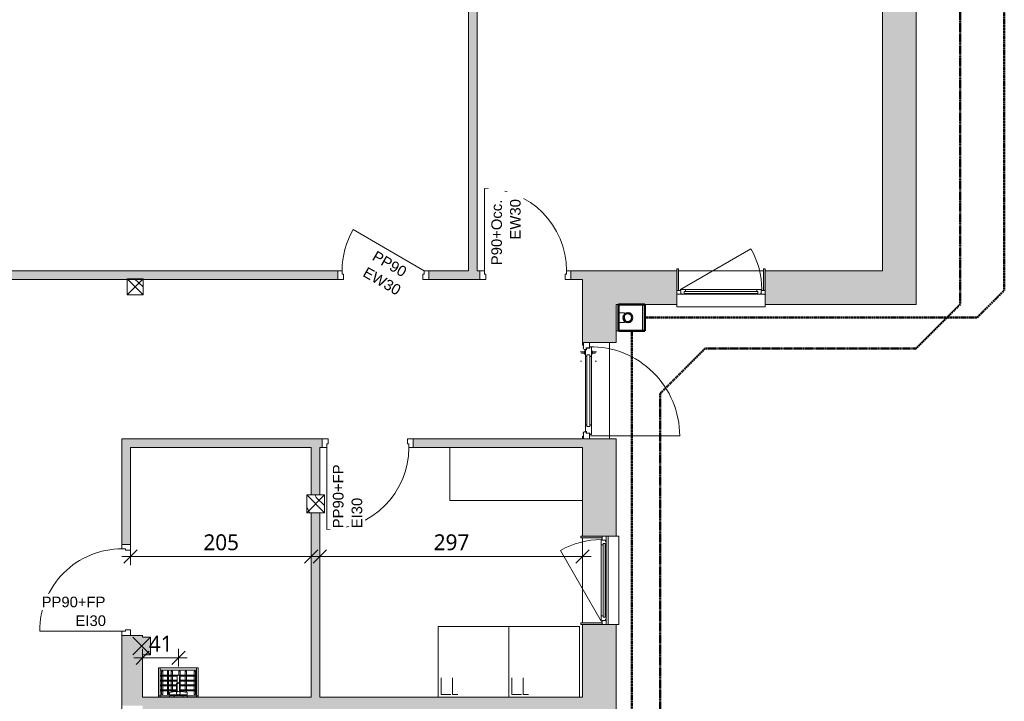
# Model space of a CAD drawing. Header units: millimetres. Extents: x -15787 to 43305, y -34460 to 16025.
# Tile 39 of 44: x 11925 to 23071, y -2813 to 4901. Entities that reach past the tile are written whole.
import ezdxf

# ---------------------------------------------------------------- set-up
doc = ezdxf.new("R2010")
doc.units = ezdxf.units.MM
doc.linetypes.add('Caché', pattern=[3, 2, -1])
doc.linetypes.add('Center 1_4_', pattern=[13.49375, 6.35, -2.38125, 2.38125, -2.38125])
for name, color, linetype, lineweight in [('A-ANNO-DIMS', 211, 'Continuous', 9), ('A-ANNO-DIMS-100', 211, 'Continuous', 9), ('A-ANNO-NOTE', 131, 'Continuous', 9), ('A-COLS', 52, 'Continuous', 9), ('A-DETL', 90, 'Continuous', 50), ('A-DETL-GENF', 92, 'Continuous', 9), ('A-DOOR', 31, 'Continuous', 13), ('A-DOOR-FRAM', 31, 'Continuous', 13), ('A-DOOR-GLAZ', 31, 'Continuous', 13), ('A-FLOR', 192, 'Continuous', 9), ('A-GENM-HDLN', 13, 'Continuous', 9), ('A-GLAZ', 151, 'Continuous', 9), ('A-WALL', 113, 'Continuous', 9), ('A-WALL-PATT', 111, 'Continuous', 9), ('I-WALL', 2, 'Continuous', 9), ('P-SANR-FIXT', 6, 'Continuous', 9)]:
    doc.layers.add(name, color=color, linetype=linetype, lineweight=lineweight)
doc.styles.add('Arial', font='arial.ttf', dxfattribs={"height": 120})
doc.styles.add('Trebuchet MS', font='trebuc.ttf', dxfattribs={"height": 180})
doc.dimstyles.new('Cotes100e_Intérieur', dxfattribs={"dimscale": 304.8, "dimtxt": 185.571163, "dimasz": 0.492126, "dimexe": 0.328084, "dimexo": 0.0625, "dimgap": 0.065617, "dimtad": 1, "dimdec": 0, "dimlfac": 0.1, "dimzin": 0, "dimdsep": 46, "dimtxsty": 'Trebuchet MS', "dimblk1": 'OBLIQUE', "dimblk2": 'OBLIQUE', "dimsah": 1, "dimcen": 0.09, "dimdle": 0.328084, "dimazin": 0, "dimtfac": 1, "dimtdec": 4, "dimtix": 1, "dimtmove": 0, "dimatfit": 3, "dimfxl": 0.328084, "dimfxlon": 1, "dimtvp": 1, "dimtolj": 1, "dimtzin": 0, "dimarcsym": 2})
pattern_1 = [(108.435, (108.29, 0), (-416.5009, 832.9995), [158.051, -1159.038]), (139.399, (58.31, 149.94), (-2499.01064, 2082.48679), [76.799, -3763.143]), (136.848, (416.5, 199.92), (-6247.540257, 5830.95774), [182.691, -8951.868]), (109.983, (283.22, 324.87), (-1249.49393, 3332.00266), [97.5, -4777.508]), (90, (249.9, 0), (-416.5, 416.5), [83.3, -333.2]), (118.443, (249.9, 83.3), (2915.50714, -5414.4963), [227.365, -11140.87]), (84.289, (141.61, 283.22), (-416.5263, -3748.49687), [83.716, -4102.058]), (129.806, (149.94, 366.52), (1666.01521, -2082.48651), [65.059, -3187.91])]

# ---------------------------------------------------------------- blocks, each defined once
blk = doc.blocks.new('PINT_ occulus - P90 occulus rectangle-8161174-RDC_Réseaux')
at = {"layer": 'A-DOOR', "color": 23}
blk.add_line((-465, 979), (-465, 49), dxfattribs=at)
blk.add_arc((-465, 49), 930, 360, 90, dxfattribs=at)
at = {"layer": 'A-DOOR-FRAM', "color": 23}
for p, q in [((-515, 49), (-465, 49)), ((-515, -49), (-515, 49)), ((-465, 49), (-465, 9)), ((-465, 9), (-450, 9)), ((-450, 9), (-450, -49)), ((450, -49), (450, 9)), ((450, 9), (465, 9)), ((465, 49), (515, 49)), ((465, 9), (465, 49)), ((515, 49), (515, -49)), ((-450, -49), (-515, -49)), ((515, -49), (450, -49))]:
    blk.add_line(p, q, dxfattribs=at)
blk = doc.blocks.new('PINT_ plein-vitré - P90 plein-8389788-RDC_Réseaux')
at = {"layer": 'A-DOOR', "color": 23}
blk.add_line((-465, 979), (-465, 49), dxfattribs=at)
blk.add_arc((-465, 49), 930, 360, 90, dxfattribs=at)
at = {"layer": 'A-DOOR-FRAM', "color": 23}
for p, q in [((-515, 49), (-465, 49)), ((-515, -49), (-515, 49)), ((-465, 49), (-465, 9)), ((-465, 9), (-450, 9)), ((-450, 9), (-450, -49)), ((450, -49), (450, 9)), ((450, 9), (465, 9)), ((465, 49), (515, 49)), ((465, 9), (465, 49)), ((515, 49), (515, -49)), ((-450, -49), (-515, -49)), ((515, -49), (450, -49))]:
    blk.add_line(p, q, dxfattribs=at)
blk = doc.blocks.new('PINT_ plein-vitré - P90 plein-8388952-RDC_Réseaux')
at = {"layer": 'A-DOOR', "color": 23}
blk.add_line((-465, -979), (-465, -49), dxfattribs=at)
blk.add_arc((-465, -49), 930, 270, 0, dxfattribs=at)
at = {"layer": 'A-DOOR-FRAM', "color": 23}
for p, q in [((-450, 49), (-515, 49)), ((-515, 49), (-515, -49)), ((-450, -9), (-450, 49)), ((515, 49), (450, 49)), ((450, 49), (450, -9)), ((515, -49), (515, 49)), ((-515, -49), (-465, -49)), ((-465, -49), (-465, -9)), ((-465, -9), (-450, -9)), ((450, -9), (465, -9)), ((465, -9), (465, -49)), ((465, -49), (515, -49))]:
    blk.add_line(p, q, dxfattribs=at)
blk = doc.blocks.new('Poteau Bois - 180x180-8483891-RDC_Réseaux')
at = {"layer": 'A-COLS', "color": 30}
for p, q in [((90, -90), (-90, 90)), ((-90, -90), (90, 90))]:
    blk.add_line(p, q, dxfattribs=at)
blk = doc.blocks.new('PINT_ plein-vitré - P90 plein-8161176-RDC_Réseaux')
at = {"layer": 'A-DOOR', "color": 23}
blk.add_line((340, -514), (-465, -49), dxfattribs=at)
blk.add_arc((-465, -49), 930, 330, 0, dxfattribs=at)
at = {"layer": 'A-DOOR-FRAM', "color": 23}
for p, q in [((-450, 49), (-515, 49)), ((-515, 49), (-515, -49)), ((-450, -9), (-450, 49)), ((515, 49), (450, 49)), ((450, 49), (450, -9)), ((515, -49), (515, 49)), ((-515, -49), (-465, -49)), ((-465, -49), (-465, -9)), ((-465, -9), (-450, -9)), ((450, -9), (465, -9)), ((465, -9), (465, -49)), ((465, -49), (515, -49))]:
    blk.add_line(p, q, dxfattribs=at)
blk = doc.blocks.new('Menuiserie Alu - 1V - 100x180cm - Bavette Alu-8284142-RDC_Réseaux')
at = {"layer": 'A-DETL-GENF', "color": 30}
blk.add_line((461, 23), (-337, -438), dxfattribs=at)
blk.add_arc((461, 23), 922, 180, 210, dxfattribs=at)
at = {"layer": 'A-GLAZ', "color": 30}
for p, q in [((-441, 77), (-500, 77)), ((-500, 77), (-500, 32)), ((-500, 32), (-455, 32)), ((-455, 32), (-461, 32)), ((-461, 32), (-461, 23)), ((-461, 23), (-403, 23)), ((-455, 32), (-455, 72)), ((-455, 72), (-441, 72)), ((-441, 72), (-455, 72)), ((-455, 72), (-455, 32)), ((-441, 72), (-441, 77)), ((-403, 77), (-441, 77)), ((-441, 77), (-441, 72)), ((417, 68), (-417, 68)), ((-417, 68), (-417, 44)), ((-417, 44), (-417, 68)), ((-417, 68), (-403, 68)), ((-417, 44), (417, 44)), ((-403, 44), (-417, 44)), ((403, 77), (-403, 77)), ((-403, 68), (-403, 77)), ((-403, 23), (-403, 44)), ((-403, 23), (403, 23)), ((403, 77), (403, 68)), ((441, 77), (403, 77)), ((403, 68), (417, 68)), ((417, 44), (403, 44)), ((403, 44), (403, 23)), ((403, 23), (461, 23)), ((417, 44), (417, 68)), ((417, 68), (417, 44)), ((441, 77), (441, 72)), ((500, 77), (441, 77)), ((441, 72), (441, 77)), ((441, 72), (455, 72)), ((455, 72), (441, 72)), ((455, 72), (455, 32)), ((455, 32), (455, 72)), ((455, 32), (500, 32)), ((461, 32), (455, 32)), ((461, 23), (461, 32)), ((500, 32), (500, 77))]:
    blk.add_line(p, q, dxfattribs=at)
blk = doc.blocks.new('Bavette Aluminium - Bavelle Aluminium-8283865-RDC_Réseaux')
at = {"layer": 'A-GLAZ', "color": 30}
for p, q in [((-500, 113), (-500, 142)), ((-500, 142), (500, 142)), ((500, 142), (500, 113))]:
    blk.add_line(p, q, dxfattribs=at)
blk = doc.blocks.new('Menuiserie Alu - 1V - 100x180cm - Bavette Alu-8284120-RDC_Réseaux')
at = {"layer": 'A-DETL-GENF', "color": 30}
blk.add_line((461, 23), (-337, -438), dxfattribs=at)
blk.add_arc((461, 23), 922, 180, 210, dxfattribs=at)
at = {"layer": 'A-GLAZ', "color": 30}
for p, q in [((500, 102), (-500, 102)), ((-441, 77), (-500, 77)), ((-500, 77), (-500, 32)), ((-500, 32), (-455, 32)), ((-455, 32), (-461, 32)), ((-461, 32), (-461, 23)), ((-461, 23), (-403, 23)), ((-455, 32), (-455, 72)), ((-455, 72), (-441, 72)), ((-441, 72), (-455, 72)), ((-455, 72), (-455, 32)), ((-441, 72), (-441, 77)), ((-403, 77), (-441, 77)), ((-441, 77), (-441, 72)), ((417, 68), (-417, 68)), ((-417, 68), (-417, 44)), ((-417, 44), (-417, 68)), ((-417, 68), (-403, 68)), ((-417, 44), (417, 44)), ((-403, 44), (-417, 44)), ((403, 77), (-403, 77)), ((-403, 68), (-403, 77)), ((-403, 23), (-403, 44)), ((-403, 23), (403, 23)), ((403, 77), (403, 68)), ((441, 77), (403, 77)), ((403, 68), (417, 68)), ((417, 44), (403, 44)), ((403, 44), (403, 23)), ((403, 23), (461, 23)), ((417, 44), (417, 68)), ((417, 68), (417, 44)), ((441, 77), (441, 72)), ((500, 77), (441, 77)), ((441, 72), (441, 77)), ((441, 72), (455, 72)), ((455, 72), (441, 72)), ((455, 72), (455, 32)), ((455, 32), (455, 72)), ((455, 32), (500, 32)), ((461, 32), (455, 32)), ((461, 23), (461, 32)), ((500, 32), (500, 77))]:
    blk.add_line(p, q, dxfattribs=at)
blk = doc.blocks.new('Porte d_entrée simple - Panneau vitré - 90cm x 205cm-8487251-RDC_Réseaux')
at = {"layer": 'A-DETL-GENF', "color": 30}
blk.add_line((-512, 99), (-512, -910), dxfattribs=at)
blk.add_arc((-512, 99), 1009, 270, 0.7953, dxfattribs=at)
at = {"layer": 'A-DOOR', "color": 30, "lineweight": 9}
for p, q in [((-483, 188), (-483, 185)), ((-483, 180), (-483, 185)), ((-483, 114), (-483, 112)), ((-461, 150), (-465, 150)), ((332, 214), (332, 212)), ((332, 212), (332, 203)), ((332, 203), (332, 201)), ((412, 157), (412, 166)), ((413, 166), (412, 166)), ((417, 166), (412, 166)), ((417, 166), (447, 166)), ((422, 166), (425, 170)), ((425, 170), (422, 166)), ((425, 169), (425, 201)), ((427, 170), (432, 170)), ((429, 167), (428, 167)), ((436, 167), (428, 167)), ((432, 170), (437, 170)), ((436, 167), (435, 167)), ((439, 214), (439, 169)), ((439, 170), (442, 166)), ((452, 166), (447, 166)), ((452, 166), (451, 166)), ((452, 166), (452, 157)), ((465, 150), (461, 150)), ((483, 185), (483, 188)), ((483, 185), (483, 180)), ((483, 112), (483, 114)), ((332, 46), (332, 44)), ((332, 44), (332, 35)), ((332, 35), (332, 33)), ((412, 81), (412, 89)), ((412, 81), (417, 81)), ((412, 81), (413, 81)), ((447, 81), (417, 81)), ((425, 77), (422, 81)), ((422, 81), (425, 77)), ((425, 46), (425, 78)), ((432, 77), (427, 77)), ((428, 81), (429, 81)), ((428, 81), (436, 81)), ((437, 77), (432, 77)), ((435, 81), (436, 81)), ((442, 81), (439, 77)), ((439, 78), (439, 33)), ((447, 81), (452, 81)), ((451, 81), (452, 81)), ((452, 89), (452, 81))]:
    blk.add_line(p, q, dxfattribs=at)
at = {"layer": 'A-DOOR', "color": 23}
for p, q in [((-480, 140), (-480, 108)), ((-461, 143), (-477, 143)), ((-394, 157), (-461, 157)), ((-461, 157), (-461, 143)), ((-405, 107), (-405, 141)), ((-405, 141), (-387, 141)), ((394, 157), (-394, 157)), ((-387, 141), (-387, 151)), ((387, 151), (387, 141)), ((387, 141), (405, 141)), ((461, 157), (394, 157)), ((405, 141), (405, 107)), ((461, 143), (461, 157)), ((477, 143), (461, 143)), ((480, 108), (480, 140)), ((-497, 105), (-497, 93)), ((-480, 108), (-494, 108)), ((-494, 89), (-394, 89)), ((-387, 107), (-405, 107)), ((-394, 89), (394, 89)), ((-387, 97), (-387, 107)), ((405, 107), (387, 107)), ((387, 107), (387, 97)), ((394, 89), (494, 89)), ((494, 108), (480, 108)), ((497, 93), (497, 105))]:
    blk.add_line(p, q, dxfattribs=at)
for centre, radius, start, end in [((-477, 140), 3, 90, 180), ((-477, 140), 3, 105, 165), ((-394, 151), 7, 0, 90), ((394, 151), 7, 90, 180), ((477, 140), 3, 0, 90), ((477, 140), 3, 15, 75), ((-494, 105), 3, 90, 180), ((-494, 93), 3, 180, 270), ((-394, 97), 7, 270, 360), ((394, 97), 7, 180, 270), ((494, 105), 3, 0, 90), ((494, 93), 3, 270, 0)]:
    blk.add_arc(centre, radius, start, end, dxfattribs=at)
for points, knots in [([(-387, 151), (-387, 151), (-387, 152), (-388, 153), (-388, 154), (-388, 155), (-389, 155), (-389, 156), (-390, 156), (-390, 156), (-391, 157), (-391, 157), (-392, 157), (-393, 157), (-394, 157)], [0, 0, 0, 0, 0.166667, 0.25, 0.333333, 0.416667, 0.458333, 0.5, 0.583333, 0.666667, 0.708333, 0.75, 0.833333, 1, 1, 1, 1]), ([(387, 151), (387, 151), (387, 152), (388, 153), (388, 154), (388, 155), (389, 155), (389, 156), (390, 156), (390, 156), (391, 157), (391, 157), (392, 157), (393, 157), (394, 157)], [0, 0, 0, 0, 0.166667, 0.25, 0.333333, 0.416667, 0.458333, 0.5, 0.583333, 0.666667, 0.708333, 0.75, 0.833333, 1, 1, 1, 1]), ([(-495, 107), (-495, 107), (-495, 107), (-495, 107), (-496, 107), (-496, 107), (-496, 107), (-496, 107), (-496, 107), (-496, 107), (-496, 106), (-496, 106), (-497, 106), (-497, 106), (-497, 106), (-497, 106), (-497, 105), (-497, 105), (-497, 105)], [0.1428571, 0.1428571, 0.1428571, 0.1428571, 0.2857143, 0.3571429, 0.3928571, 0.4285714, 0.4642857, 0.5, 0.5357143, 0.5714286, 0.6071429, 0.6428571, 0.6785714, 0.7142857, 0.75, 0.7857143, 0.8214286, 0.8571429, 0.8571429, 0.8571429, 0.8571429]), ([(-497, 92), (-497, 92), (-497, 92), (-497, 91), (-497, 91), (-497, 91), (-497, 91), (-496, 91), (-496, 91), (-496, 90), (-496, 90), (-496, 90), (-496, 90), (-496, 90), (-495, 90), (-495, 90), (-495, 90), (-495, 90)], [0.1428571, 0.1428571, 0.1428571, 0.1428571, 0.1785714, 0.2142857, 0.25, 0.2857143, 0.3214286, 0.3571429, 0.3928571, 0.4285714, 0.4642857, 0.5, 0.5714286, 0.6071429, 0.6428571, 0.7142857, 0.8571429, 0.8571429, 0.8571429, 0.8571429]), ([(-394, 89), (-393, 89), (-392, 90), (-391, 90), (-391, 90), (-390, 91), (-390, 91), (-389, 91), (-389, 92), (-388, 92), (-388, 93), (-388, 94), (-387, 95), (-387, 96), (-387, 97)], [0, 0, 0, 0, 0.166667, 0.25, 0.333333, 0.375, 0.416667, 0.5, 0.541667, 0.583333, 0.666667, 0.75, 0.833333, 1, 1, 1, 1]), ([(394, 89), (393, 89), (392, 90), (391, 90), (391, 90), (390, 91), (390, 91), (389, 91), (389, 92), (388, 92), (388, 93), (388, 94), (387, 95), (387, 96), (387, 97)], [0, 0, 0, 0, 0.166667, 0.25, 0.333333, 0.375, 0.416667, 0.5, 0.541667, 0.583333, 0.666667, 0.75, 0.833333, 1, 1, 1, 1]), ([(497, 105), (497, 105), (497, 105), (497, 106), (497, 106), (497, 106), (497, 106), (496, 106), (496, 106), (496, 107), (496, 107), (496, 107), (496, 107), (496, 107), (495, 107), (495, 107), (495, 107), (495, 107)], [0.1428571, 0.1428571, 0.1428571, 0.1428571, 0.1785714, 0.2142857, 0.25, 0.2857143, 0.3214286, 0.3571429, 0.3928571, 0.4285714, 0.4642857, 0.5, 0.5714286, 0.6071429, 0.6428571, 0.7142857, 0.8571429, 0.8571429, 0.8571429, 0.8571429]), ([(495, 90), (495, 90), (495, 90), (495, 90), (496, 90), (496, 90), (496, 90), (496, 90), (496, 90), (496, 90), (496, 91), (496, 91), (497, 91), (497, 91), (497, 91), (497, 91), (497, 92), (497, 92), (497, 92)], [0.1428571, 0.1428571, 0.1428571, 0.1428571, 0.2857143, 0.3571429, 0.3928571, 0.4285714, 0.4642857, 0.5, 0.5357143, 0.5714286, 0.6071429, 0.6428571, 0.6785714, 0.7142857, 0.75, 0.7857143, 0.8214286, 0.8571429, 0.8571429, 0.8571429, 0.8571429])]:
    blk.add_open_spline(points, degree=3, knots=knots, dxfattribs=at)
at = {"layer": 'A-DOOR', "color": 30, "lineweight": 9}
for points, knots in [([(427, 203), (427, 203), (427, 202), (427, 202), (426, 202), (426, 202), (426, 202), (426, 201), (426, 201), (426, 201), (425, 201), (425, 201), (425, 201), (425, 201)], [0, 0, 0, 0, 0.166667, 0.25, 0.333333, 0.375, 0.416667, 0.5, 0.583333, 0.666667, 0.75, 0.833333, 1, 1, 1, 1]), ([(439, 214), (439, 214), (439, 214), (439, 214), (438, 214), (438, 214), (438, 214), (438, 213), (438, 213), (438, 213), (437, 213), (437, 213), (437, 212), (437, 212)], [0, 0, 0, 0, 0.166667, 0.25, 0.333333, 0.416667, 0.5, 0.583333, 0.666667, 0.708333, 0.75, 0.833333, 1, 1, 1, 1]), ([(425, 46), (425, 46), (425, 46), (425, 46), (426, 46), (426, 46), (426, 46), (426, 45), (426, 45), (426, 45), (427, 45), (427, 45), (427, 44), (427, 44)], [0, 0, 0, 0, 0.166667, 0.25, 0.333333, 0.416667, 0.5, 0.583333, 0.666667, 0.708333, 0.75, 0.833333, 1, 1, 1, 1]), ([(437, 35), (437, 35), (437, 34), (437, 34), (438, 34), (438, 34), (438, 34), (438, 33), (438, 33), (438, 33), (439, 33), (439, 33), (439, 33), (439, 33)], [0, 0, 0, 0, 0.166667, 0.25, 0.333333, 0.375, 0.416667, 0.5, 0.583333, 0.666667, 0.75, 0.833333, 1, 1, 1, 1])]:
    blk.add_open_spline(points, degree=3, knots=knots, dxfattribs=at)
at = {"layer": 'A-DOOR-FRAM', "color": 23}
for p, q in [((-545, 178), (-545, 115)), ((-476, 180), (-543, 180)), ((-543, 112), (-486, 112)), ((-483, 115), (-483, 147)), ((-483, 147), (-468, 147)), ((-465, 150), (-465, 169)), ((465, 169), (465, 150)), ((467, 147), (483, 147)), ((542, 180), (476, 180)), ((483, 147), (483, 115)), ((485, 112), (542, 112)), ((545, 115), (545, 178))]:
    blk.add_line(p, q, dxfattribs=at)
for centre, radius, start, end in [((-543, 178), 2.5, 90, 180), ((-543, 178), 2.5, 105, 165), ((-543, 115), 2.5, 180, 270), ((-543, 115), 2.5, 195, 255), ((-486, 115), 2.5, 270, 360), ((-486, 115), 2.5, 285, 345), ((-476, 169), 11, 360, 90), ((-468, 150), 2.5, 270, 360), ((476, 169), 11, 90, 180), ((467, 150), 2.5, 180, 270), ((485, 115), 2.5, 180, 270), ((485, 115), 2.5, 195, 255), ((542, 178), 2.5, 0, 90), ((542, 115), 2.5, 270, 360), ((542, 178), 2.5, 15, 75), ((542, 115), 2.5, 285, 345)]:
    blk.add_arc(centre, radius, start, end, dxfattribs=at)
at = {"layer": 'A-DOOR-GLAZ', "color": 23}
for p, q in [((405, 141), (-405, 141)), ((-405, 141), (-405, 107)), ((405, 107), (405, 141)), ((-405, 107), (405, 107))]:
    blk.add_line(p, q, dxfattribs=at)
blk = doc.blocks.new('Descente EP droite _ Boite à Eau _hôte mur_ - Descente Rectangle 70x110mm _ Boite à eau - 300x300x300-8025974-RDC_Réseaux')
at = {"layer": 'A-DETL-GENF', "color": 30}
for p, q in [((70, 216.5), (70, 286.5)), ((70, 286.5), (180, 286.5)), ((180, 286.5), (180, 216.5)), ((180, 216.5), (70, 216.5))]:
    blk.add_line(p, q, dxfattribs=at)
at = {"layer": 'A-GENM-HDLN', "color": 30}
for p, q in [((-25, 190.5), (-25, 490.5)), ((-25, 490.5), (275, 490.5)), ((275, 490.5), (275, 190.5)), ((275, 190.5), (-25, 190.5))]:
    blk.add_line(p, q, dxfattribs=at)
blk = doc.blocks.new('Poteau Bois - 200x200-8085560-RDC_Réseaux')
at = {"layer": 'A-COLS', "color": 30}
for p, q in [((100, -100), (-100, 100)), ((-100, -100), (100, 100))]:
    blk.add_line(p, q, dxfattribs=at)
blk = doc.blocks.new('Poteau Bois - 200x200-8078747-RDC_Réseaux')
at = {"layer": 'A-COLS', "color": 30}
for p, q in [((100, -100), (-100, 100)), ((-100, -100), (100, 100))]:
    blk.add_line(p, q, dxfattribs=at)
blk = doc.blocks.new('DEVERSOIR MURAL AVEC MITIGEUR - deversoir_mural-V11-RDC_Réseaux')
at = {"layer": 'P-SANR-FIXT', "color": 30}
for p, q in [((0, -20), (0, -6)), ((0, -47), (0, -20)), ((20, -20), (0, -20)), ((0, -96), (0, -47)), ((0, -310), (0, -96)), ((20, -20), (20, -6)), ((20, -6), (20, -20)), ((130, -20), (20, -20)), ((20, -20), (20, -47)), ((20, -47), (20, -96)), ((20, -96), (20, -310)), ((205, -76), (25, -76)), ((25, -76), (25, -88)), ((25, -88), (205, -88)), ((31, -33), (31, -76)), ((45, -33), (31, -33)), ((31, -87), (31, -133)), ((45, -76), (45, -33)), ((45, -133), (45, -87)), ((119, -6), (130, -20)), ((325, -30), (125, -30)), ((125, -30), (125, -53)), ((130, -20), (130, -30)), ((170, -20), (130, -20)), ((133, -59), (133, -76)), ((133, -87), (133, -133)), ((147, -76), (147, -61)), ((147, -133), (147, -87)), ((170, -20), (180, -6)), ((170, -30), (170, -20)), ((280, -20), (170, -20)), ((205, -50), (205, -155)), ((209, -152), (212, -65)), ((211, -88), (213, -88)), ((213, -76), (212, -76)), ((213, -80), (213, -160)), ((238, -76), (237, -76)), ((237, -160), (237, -80)), ((237, -88), (239, -88)), ((238, -65), (241, -152)), ((245, -155), (245, -50)), ((425, -76), (245, -76)), ((245, -88), (425, -88)), ((269, -6), (280, -20)), ((280, -20), (280, -30)), ((320, -20), (280, -20)), ((291, -63), (291, -76)), ((291, -87), (291, -134)), ((305, -76), (305, -61)), ((305, -134), (305, -87)), ((320, -20), (330, -6)), ((320, -30), (320, -20)), ((430, -20), (320, -20)), ((325, -53), (325, -30)), ((336, -33), (336, -76)), ((350, -33), (336, -33)), ((336, -87), (336, -133)), ((350, -76), (350, -33)), ((350, -133), (350, -87)), ((401, -33), (401, -76)), ((415, -33), (401, -33)), ((401, -87), (401, -133)), ((415, -76), (415, -33)), ((415, -133), (415, -87)), ((425, -88), (425, -76)), ((430, -6), (430, -20)), ((430, -20), (430, -6)), ((430, -47), (430, -20)), ((450, -20), (430, -20)), ((430, -96), (430, -47)), ((430, -310), (430, -96)), ((450, -6), (450, -20)), ((450, -20), (450, -47)), ((450, -47), (450, -96)), ((450, -96), (450, -310)), ((205, -133), (25, -133)), ((25, -133), (25, -145)), ((25, -145), (205, -145)), ((213, -186), (25, -186)), ((25, -186), (25, -198)), ((25, -198), (213, -198)), ((31, -145), (31, -186)), ((31, -197), (31, -241)), ((45, -186), (45, -145)), ((45, -241), (45, -197)), ((133, -145), (133, -186)), ((133, -197), (133, -241)), ((147, -186), (147, -145)), ((147, -241), (147, -197)), ((206, -156), (206, -186)), ((206, -197), (206, -241)), ((209, -145), (213, -145)), ((213, -133), (210, -133)), ((213, -166), (213, -200)), ((240, -133), (237, -133)), ((237, -145), (241, -145)), ((237, -200), (237, -166)), ((425, -186), (237, -186)), ((237, -198), (425, -198)), ((425, -133), (245, -133)), ((245, -145), (425, -145)), ((291, -145), (291, -186)), ((291, -197), (291, -241)), ((305, -186), (305, -145)), ((305, -241), (305, -197)), ((336, -145), (336, -186)), ((336, -197), (336, -241)), ((350, -186), (350, -145)), ((350, -241), (350, -197)), ((401, -145), (401, -186)), ((401, -197), (401, -241)), ((415, -186), (415, -145)), ((415, -241), (415, -197)), ((425, -145), (425, -133)), ((425, -198), (425, -186)), ((0, -335), (0, -310)), ((20, -335), (20, -310)), ((430, -310), (20, -310)), ((20, -310), (20, -335)), ((213, -241), (25, -241)), ((25, -241), (25, -253)), ((25, -253), (220, -253)), ((31, -252), (31, -300)), ((31, -300), (45, -300)), ((45, -300), (45, -252)), ((133, -252), (133, -300)), ((133, -300), (147, -300)), ((147, -300), (147, -252)), ((206, -252), (206, -300)), ((206, -300), (220, -300)), ((213, -226), (213, -243)), ((220, -300), (220, -252)), ((230, -253), (425, -253)), ((237, -243), (237, -226)), ((425, -241), (237, -241)), ((291, -252), (291, -300)), ((291, -300), (305, -300)), ((305, -300), (305, -252)), ((336, -252), (336, -300)), ((336, -300), (350, -300)), ((350, -300), (350, -252)), ((401, -252), (401, -300)), ((401, -300), (415, -300)), ((415, -300), (415, -252)), ((425, -253), (425, -241)), ((430, -310), (430, -335)), ((430, -335), (430, -310)), ((450, -310), (450, -335)), ((20, -335), (0, -335)), ((430, -335), (20, -335)), ((450, -335), (430, -335))]:
    blk.add_line(p, q, dxfattribs=at)
at = {"layer": 'P-SANR-FIXT', "color": 30, "flags": 128}
for points in [[(213, -80), (213, -79), (213, -78), (213, -76), (213, -75), (213, -74), (213, -73), (213, -72), (213, -71), (213, -69), (213, -68)], [(237, -69), (237, -70), (237, -71), (237, -73), (237, -74), (237, -75), (237, -76), (237, -77), (237, -78), (237, -80), (237, -80)], [(213, -200), (213, -201), (213, -202), (213, -203), (213, -204), (213, -206), (213, -207), (213, -208), (213, -209), (213, -210), (213, -211), (213, -212), (213, -214), (213, -215), (213, -216), (213, -217), (213, -218), (213, -219), (213, -219), (213, -220), (213, -221), (213, -222), (213, -223), (213, -224), (213, -224), (213, -225), (213, -226), (213, -226), (213, -226)], [(237, -226), (237, -226), (237, -225), (237, -224), (237, -224), (237, -223), (237, -222), (237, -221), (237, -221), (237, -220), (237, -219), (237, -218), (237, -217), (237, -216), (237, -215), (237, -214), (237, -213), (237, -212), (237, -211), (237, -209), (237, -208), (237, -207), (237, -206), (237, -205), (237, -204), (237, -202), (237, -201), (237, -200), (237, -200)]]:
    blk.add_lwpolyline(points, dxfattribs=at)
at = {"layer": 'P-SANR-FIXT', "color": 30}
for centre, radius, start, end in [((130, -53), 5, 180, 255.7929), ((130, -53), 5, 180, 255.7929), ((225, 322), 392, 255.7929, 267.074), ((225, -50), 20, 360, 180), ((225, -50), 20, 180, 360), ((225, -50), 20, 180, 229.1935), ((225, 322), 392, 268.0481, 269.0106), ((225, 322), 392, 270.9894, 271.9519), ((225, -50), 20, 310.8065, 360), ((225, 322), 392, 272.926, 284.2071), ((320, -53), 5, 284.2071, 360), ((320, -53), 5, 284.2071, 360), ((225, -149), 20.8, 196.2602, 343.7398), ((225, -148), 16.5, 191.8873, 348.1127)]:
    blk.add_arc(centre, radius, start, end, dxfattribs=at)
blk.add_ellipse((225, -243), major_axis=(-12, 0), ratio=0.886914, start_param=0, end_param=3.141593, dxfattribs=at)
blk = doc.blocks.new('Lave Linge - Lave linge 80x80-8598772-RDC_Réseaux')
at = {"layer": 'P-SANR-FIXT', "color": 30}
for p, q in [((-737, 800), (63, 800)), ((-737, 0), (-737, 800)), ((63, 800), (63, 0)), ((-703, 219), (-703, 29)), ((-573, 219), (-573, 29)), ((-703, 29), (-593, 29)), ((-573, 29), (-513, 29))]:
    blk.add_line(p, q, dxfattribs=at)
blk = doc.blocks.new('DIMBLOCK24-RDC_Réseaux')
at = {"layer": 'A-ANNO-DIMS-100'}
for p, q in [((13317, -2320), (13317, -2220)), ((13722, -2320), (13722, -2220)), ((13217, -2320), (13822, -2320)), ((13317, -2320), (13242, -2395)), ((13317, -2320), (13392, -2245)), ((13317, -2320), (13317, -2420)), ((13722, -2320), (13647, -2395)), ((13722, -2320), (13797, -2245)), ((13722, -2320), (13722, -2420))]:
    blk.add_line(p, q, dxfattribs=at)
at = {"layer": 'A-ANNO-DIMS-100', "color": 0, "insert": (13387, -2070), "char_height": 180, "width": 317.04, "attachment_point": 1, "line_spacing_factor": 1.048425, "style": 'Trebuchet MS'}
blk.add_mtext('41', dxfattribs=at)
blk = doc.blocks.new('_Oblique')
at = {"color": 0, "linetype": 'ByBlock', "lineweight": -2}
blk.add_line((-0.5, -0.5), (0.5, 0.5), dxfattribs=at)
blk = doc.blocks.new('DIMBLOCK25-RDC_Réseaux')
at = {"layer": 'A-ANNO-DIMS-100'}
for p, q in [((15324, -1173), (15324, -1073)), ((15324, -1173), (15399, -1098)), ((18296, -1173), (18296, -1073)), ((18296, -1173), (18371, -1098)), ((15224, -1173), (18396, -1173)), ((15324, -1173), (15249, -1248)), ((15324, -1173), (15324, -1273)), ((18296, -1173), (18221, -1248)), ((18296, -1173), (18296, -1273))]:
    blk.add_line(p, q, dxfattribs=at)
at = {"layer": 'A-ANNO-DIMS-100', "color": 0, "insert": (16612, -923), "char_height": 180, "width": 475.57, "attachment_point": 1, "line_spacing_factor": 1.048425, "style": 'Trebuchet MS'}
blk.add_mtext('297', dxfattribs=at)
blk = doc.blocks.new('DIMBLOCK26-RDC_Réseaux')
at = {"layer": 'A-ANNO-DIMS-100'}
for p, q in [((13180, -1173), (13180, -1073)), ((13180, -1173), (13255, -1098)), ((15226, -1173), (15226, -1073)), ((15226, -1173), (15301, -1098)), ((13080, -1173), (15326, -1173)), ((13180, -1173), (13105, -1248)), ((13180, -1173), (13180, -1273)), ((15226, -1173), (15151, -1248)), ((15226, -1173), (15226, -1273))]:
    blk.add_line(p, q, dxfattribs=at)
at = {"layer": 'A-ANNO-DIMS-100', "color": 0, "insert": (14005, -923), "char_height": 180, "width": 475.57, "attachment_point": 1, "line_spacing_factor": 1.048425, "style": 'Trebuchet MS'}
blk.add_mtext('205', dxfattribs=at)

msp = doc.modelspace()

# ---------------------------------------------------------------- hatches: boundary and pattern name
at = {"layer": 'A-COLS'}
h = msp.add_hatch(dxfattribs=at)
h.set_pattern_fill('FP_1', color=30, style=0, pattern_type=2)
h.set_pattern_definition(pattern_1)
h.paths.add_polyline_path([(13142.2, 1788.5), (13322.2, 1788.5), (13322.2, 1968.5), (13142.2, 1968.5)])
h = msp.add_hatch(dxfattribs=at)
h.set_pattern_fill('FP_1', color=30, style=0, pattern_type=2)
h.set_pattern_definition(pattern_1)
h.paths.add_polyline_path([(15175.1, -477.9), (15175.1, -677.9), (15375.1, -677.9), (15375.1, -477.9)])
at = {"layer": 'A-WALL-PATT'}
h = msp.add_hatch(color=30, dxfattribs=at)
h.paths.add_polyline_path([(17005, 2060.5), (17103, 2060.5), (17103, 9998), (17005, 9998), (17005, 2646)])
h.paths.add_polyline_path([(17005, 11028), (17103, 11028), (17103, 11463), (17005, 11463)])
for points in [[(22072.2, 2060.5), (22072.2, 11463), (21691.2, 11463), (21691.2, 2060.5), (21885.8, 2060.5)], [(19365, 1837.5), (19384, 1837.5), (19384, 2080.5), (19365, 2080.5)], [(20346, 1837.5), (20365, 1837.5), (20365, 2080.5), (20346, 2080.5)], [(13081.7, -1037.1), (13179.7, -1037.1), (13179.7, 157.9), (13081.7, 157.9), (13081.7, -970.2)], [(15226.1, -477.9), (15324.1, -477.9), (15324.1, 59.9), (15226.1, 59.9)], [(15324.1, -2764.4), (15324.1, -677.9), (15226.1, -677.9), (15226.1, -2764.4)], [(18275.7, -943.6), (18275.7, -962.6), (18518.7, -962.6), (18518.7, -943.6)], [(18275.7, -1924.6), (18275.7, -1943.6), (18518.7, -1943.6), (18518.7, -1924.6)], [(13316.7, -2860.9), (13316.7, -2067.1), (13081.7, -2067.1), (13081.7, -2860.9)], [(18295.7, -2957.4), (18295.7, -2764.4), (13316.7, -2764.4), (13316.7, -2957.4), (18118.5, -2957.4)]]:
    msp.add_hatch(color=30, dxfattribs=at).paths.add_polyline_path(points)
h = msp.add_hatch(color=30, dxfattribs=at)
h.paths.add_polyline_path([(18295.7, 1962.5), (18295.7, 2060.5), (18165.7, 2060.5), (18165.7, 1962.5)])
h.paths.add_polyline_path([(17103, 1962.5), (17135.7, 1962.5), (17135.7, 2060.5), (16555, 2060.5), (16555, 1962.5), (17005, 1962.5)])
h.paths.add_polyline_path([(15525, 1962.5), (15525, 2060.5), (10249.9, 2060.5), (10249.9, 1962.5), (14351.2, 1962.5)])
h.paths.add_polyline_path([(9219.9, 1962.5), (9219.9, 2060.5), (8772.7, 2060.5), (8772.7, 1962.5)])
h = msp.add_hatch(color=30, dxfattribs=at)
h.paths.add_polyline_path([(22072.2, 1679.5), (22072.2, 2060.5), (20365, 2060.5), (20365, 1793.5), (20365, 1792.5), (20365, 1679.5), (21885.8, 1679.5)])
h.paths.add_polyline_path([(19365, 1679.5), (19365, 1792.5), (19365, 1793.5), (19365, 2060.5), (18295.7, 2060.5), (18295.7, 1679.5), (19363.5, 1679.5)])
h = msp.add_hatch(color=30, dxfattribs=at)
h.paths.add_polyline_path([(18589.4, -8255.4), (18676.7, -8255.4), (18676.7, -7182.9), (18563.7, -7182.9), (18562.7, -7182.9), (18295.7, -7182.9), (18295.7, -8255.4)])
h.paths.add_polyline_path([(18676.7, -4182.9), (18676.7, -1943.6), (18563.7, -1943.6), (18562.7, -1943.6), (18295.7, -1943.6), (18295.7, -4182.9), (18562.7, -4182.9), (18563.7, -4182.9)])
h.paths.add_polyline_path([(18676.7, -943.6), (18676.7, 157.9), (18305.7, 157.9), (18305.7, 187.9), (18295.7, 187.9), (18295.7, -943.6), (18562.7, -943.6), (18563.7, -943.6)])
h.paths.add_polyline_path([(18305.7, 1217.9), (18305.7, 1247.9), (18676.7, 1247.9), (18676.7, 1679.5), (18295.7, 1679.5), (18295.7, 1217.9)])
h = msp.add_hatch(color=30, dxfattribs=at)
h.paths.add_polyline_path([(18295.7, 59.9), (18295.7, 157.9), (16381.1, 157.9), (16381.1, 59.9), (18118.5, 59.9)])
h.paths.add_polyline_path([(15324.1, 59.9), (15351.1, 59.9), (15351.1, 157.9), (13179.7, 157.9), (13179.7, 59.9), (15226.1, 59.9)])
at = {"layer": 'A-WALL-PATT', "lineweight": 5}
msp.add_hatch(color=30, dxfattribs=at).paths.add_polyline_path([(13316.7, -2085.6), (13316.7, -2285.6), (13404.2, -2285.6), (13404.2, -2085.6)])

# ---------------------------------------------------------------- linework, layer by layer
at = {"layer": 'A-COLS', "color": 30}
for p, q in [((13322.2, 1968.5), (13142.2, 1968.5)), ((13142.2, 1968.5), (13142.2, 1788.5)), ((13322.2, 1788.5), (13322.2, 1968.5)), ((13142.2, 1788.5), (13322.2, 1788.5)), ((15375.1, -477.9), (15175.1, -477.9)), ((15175.1, -477.9), (15175.1, -677.9)), ((15375.1, -677.9), (15375.1, -477.9)), ((15175.1, -677.9), (15375.1, -677.9))]:
    msp.add_line(p, q, dxfattribs=at)
at = {"layer": 'A-DETL', "linetype": 'Caché'}
for p, q in [((22572.2, 12344), (22572.2, 1679.5)), ((22572.2, 1679.5), (22072.2, 1179.5)), ((19684, 1179.5), (19176.7, 672.2)), ((22072.2, 1179.5), (19684, 1179.5)), ((19176.7, 672.2), (19176.7, -8220.5))]:
    msp.add_line(p, q, dxfattribs=at)
at = {"layer": 'A-DETL', "linetype": 'Center 1_4_'}
for p, q in [((23070.7, 1837.5), (23070.7, 12137.5)), ((22762.7, 1529.5), (23070.7, 1837.5)), ((19002.7, 1529.5), (22762.7, 1529.5)), ((18852.7, -7900.5), (18852.7, 1379.5))]:
    msp.add_line(p, q, dxfattribs=at)
at = {"layer": 'A-DETL'}
for p, q in [((18702.7, 1679.5), (19002.7, 1679.5)), ((18702.7, 1379.5), (18702.7, 1679.5)), ((19002.7, 1679.5), (19002.7, 1379.5)), ((19002.7, 1379.5), (18702.7, 1379.5))]:
    msp.add_line(p, q, dxfattribs=at)
msp.add_circle((18809.9, 1529.5), 50, dxfattribs=at)
at = {"layer": 'A-FLOR', "color": 30}
for p, q in [((16795.7, 59.9), (16795.7, -540.1)), ((16795.7, -540.1), (18295.7, -540.1))]:
    msp.add_line(p, q, dxfattribs=at)
at = {"layer": 'A-WALL', "color": 23, "lineweight": 13}
for p, q in [((22072.2, 1679.5), (22072.2, 11844)), ((21691.2, 11463), (21691.2, 2060.5)), ((19365, 2060.5), (18295.7, 2060.5)), ((21691.2, 2060.5), (20365, 2060.5)), ((18295.7, 1962.5), (18295.7, 1217.9)), ((19363.5, 1792.5), (19363.5, 1793.5)), ((19363.5, 1793.5), (19365, 1793.5)), ((19365, 1792.5), (19363.5, 1792.5)), ((19365, 1679.5), (19365, 1792.5)), ((20365, 1793.5), (20366.5, 1793.5)), ((20366.5, 1792.5), (20365, 1792.5)), ((20365, 1792.5), (20365, 1679.5)), ((20366.5, 1793.5), (20366.5, 1792.5)), ((18676.7, 1247.9), (18676.7, 1679.5)), ((18676.7, 1679.5), (19365, 1679.5)), ((20365, 1679.5), (22072.2, 1679.5)), ((18305.7, 1217.9), (18305.7, 1247.9)), ((18305.7, 1247.9), (18676.7, 1247.9)), ((18295.7, 1217.9), (18305.7, 1217.9)), ((18295.7, 187.9), (18295.7, 157.9)), ((18305.7, 187.9), (18295.7, 187.9)), ((18305.7, 157.9), (18305.7, 187.9)), ((18676.7, 157.9), (18305.7, 157.9)), ((18676.7, -943.6), (18676.7, 157.9)), ((18295.7, 59.9), (18295.7, -943.6)), ((18562.7, -943.6), (18562.7, -942.1)), ((18562.7, -942.1), (18563.7, -942.1)), ((18563.7, -942.1), (18563.7, -943.6)), ((18563.7, -943.6), (18676.7, -943.6)), ((18295.7, -1943.6), (18295.7, -2764.4)), ((18562.7, -1945.1), (18562.7, -1943.6)), ((18563.7, -1945.1), (18562.7, -1945.1)), ((18676.7, -1943.6), (18563.7, -1943.6)), ((18563.7, -1943.6), (18563.7, -1945.1)), ((18676.7, -4182.9), (18676.7, -1943.6)), ((13316.7, -2067.1), (13081.7, -2067.1)), ((13081.7, -2067.1), (13081.7, -2929.9)), ((13316.7, -2085.6), (13316.7, -2067.1)), ((13404.2, -2085.6), (13316.7, -2085.6)), ((13404.2, -2285.6), (13404.2, -2085.6)), ((13316.7, -2285.6), (13404.2, -2285.6)), ((13316.7, -2764.4), (13316.7, -2285.6)), ((15226.1, -2764.4), (13316.7, -2764.4)), ((18295.7, -2764.4), (15324.1, -2764.4))]:
    msp.add_line(p, q, dxfattribs=at)
at = {"layer": 'A-WALL', "color": 30}
for p, q in [((19384, 2060.5), (20346, 2060.5)), ((18601.2, 1247.9), (18601.2, 157.9)), ((18295.7, -1924.6), (18295.7, -962.6))]:
    msp.add_line(p, q, dxfattribs=at)
at = {"layer": 'I-WALL', "color": 23, "lineweight": 13}
for p, q in [((17005, 9998), (17005, 2060.5)), ((17103, 2060.5), (17103, 9998)), ((15525, 2060.5), (10249.9, 2060.5)), ((15525, 1962.5), (15525, 2060.5)), ((17005, 2060.5), (16555, 2060.5)), ((16555, 2060.5), (16555, 1962.5)), ((17135.7, 2060.5), (17103, 2060.5)), ((17135.7, 1962.5), (17135.7, 2060.5)), ((18295.7, 2060.5), (18165.7, 2060.5)), ((18165.7, 2060.5), (18165.7, 1962.5)), ((19365, 2080.5), (19365, 1837.5)), ((19384, 2080.5), (19365, 2080.5)), ((19384, 1837.5), (19384, 2080.5)), ((20346, 2080.5), (20346, 1837.5)), ((20365, 2080.5), (20346, 2080.5)), ((20365, 1837.5), (20365, 2080.5)), ((10249.9, 1962.5), (15525, 1962.5)), ((16555, 1962.5), (17135.7, 1962.5)), ((18165.7, 1962.5), (18295.7, 1962.5)), ((15351.1, 157.9), (13081.7, 157.9)), ((13081.7, 157.9), (13081.7, -1037.1)), ((15351.1, 59.9), (15351.1, 157.9)), ((18295.7, 157.9), (16381.1, 157.9)), ((16381.1, 157.9), (16381.1, 59.9)), ((13179.7, 59.9), (15226.1, 59.9)), ((13179.7, -1037.1), (13179.7, 59.9)), ((15226.1, 59.9), (15226.1, -477.9)), ((15324.1, 59.9), (15351.1, 59.9)), ((15324.1, -477.9), (15324.1, 59.9)), ((16381.1, 59.9), (18295.7, 59.9)), ((15226.1, -477.9), (15324.1, -477.9)), ((15324.1, -677.9), (15226.1, -677.9)), ((15226.1, -677.9), (15226.1, -2764.4)), ((15324.1, -2764.4), (15324.1, -677.9)), ((18518.7, -943.6), (18275.7, -943.6)), ((18275.7, -943.6), (18275.7, -962.6)), ((18275.7, -962.6), (18518.7, -962.6)), ((13081.7, -1037.1), (13179.7, -1037.1)), ((18518.7, -1924.6), (18275.7, -1924.6)), ((18275.7, -1924.6), (18275.7, -1943.6)), ((18275.7, -1943.6), (18518.7, -1943.6))]:
    msp.add_line(p, q, dxfattribs=at)

# ---------------------------------------------------------------- block references
at = {"layer": 'A-COLS', "color": 30}
for name, p, rotation in [('Poteau Bois - 180x180-8483891-RDC_Réseaux', (13232.2, 1878.5), 180.000164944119), ('Poteau Bois - 200x200-8085560-RDC_Réseaux', (15275.1, -577.9), 180), ('Poteau Bois - 200x200-8078747-RDC_Réseaux', (13304.2, -2185.6), 180)]:
    msp.add_blockref(name, p, dxfattribs=dict(at, rotation=rotation))
at = {"layer": 'A-DETL-GENF', "color": 30}
for name, p, rotation in [('Menuiserie Alu - 1V - 100x180cm - Bavette Alu-8284142-RDC_Réseaux', (19865, 1870), 180), ('Porte d_entrée simple - Panneau vitré - 90cm x 205cm-8487251-RDC_Réseaux', (18486.2, 702.9), 89.99999999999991), ('Menuiserie Alu - 1V - 100x180cm - Bavette Alu-8284120-RDC_Réseaux', (18486.2, -1443.6), 269.9999999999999)]:
    msp.add_blockref(name, p, dxfattribs=dict(at, rotation=rotation))
at = {"layer": 'A-DOOR', "color": 23}
for name, p, rotation in [('PINT_ plein-vitré - P90 plein-8161176-RDC_Réseaux', (16040, 2011.5), 180), ('PINT_ plein-vitré - P90 plein-8389788-RDC_Réseaux', (13130.7, -1552.1), 89.99999999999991)]:
    msp.add_blockref(name, p, dxfattribs=dict(at, rotation=rotation))
msp.add_blockref('PINT_ plein-vitré - P90 plein-8388952-RDC_Réseaux', (15866.1, 108.9), dxfattribs=at)
at = {"layer": 'A-DOOR-FRAM', "color": 23}
msp.add_blockref('PINT_ occulus - P90 occulus rectangle-8161174-RDC_Réseaux', (17650.7, 2011.5), dxfattribs=at)
at = {"layer": 'A-GENM-HDLN', "color": 30, "rotation": 269.9999999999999}
msp.add_blockref('Descente EP droite _ Boite à Eau _hôte mur_ - Descente Rectangle 70x110mm _ Boite à eau - 300x300x300-8025974-RDC_Réseaux', (18486.2, 1654.5), dxfattribs=at)
at = {"layer": 'A-GLAZ', "color": 30}
for p, rotation in [((19865, 1792.5), 180), ((18563.7, -1443.6), 269.9999999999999)]:
    msp.add_blockref('Bavette Aluminium - Bavelle Aluminium-8283865-RDC_Réseaux', p, dxfattribs=dict(at, rotation=rotation))
at = {"layer": 'P-SANR-FIXT', "color": 30}
for p in [(17398.4, -2764.4), (18198.4, -2764.4)]:
    msp.add_blockref('Lave Linge - Lave linge 80x80-8598772-RDC_Réseaux', p, dxfattribs=at)
at = {"layer": 'P-SANR-FIXT', "color": 30, "rotation": 180}
msp.add_blockref('DEVERSOIR MURAL AVEC MITIGEUR - deversoir_mural-V11-RDC_Réseaux', (13946.7, -2770.4), dxfattribs=at)

# ---------------------------------------------------------------- dimensions: what is measured, and where the dimension line sits
at = {"layer": 'A-ANNO-DIMS'}
for base, p1, p2, override, picture, middle in [((15226.1, -1172.8), (13179.7, -1072.8), (15226.1, -1072.8), {"dimpost": '<>', "dimfxl": 2046.400312}, 'DIMBLOCK26-RDC_Réseaux', (14202.9, -1061.3)), ((18295.7, -1172.8), (15324.1, -1072.8), (18295.7, -1072.8), {"dimpost": '<>', "dimfxl": 2971.591805}, 'DIMBLOCK25-RDC_Réseaux', (16809.9, -1061)), ((13721.7336606, -2320.1387514), (13316.7336606, -2220.1387514), (13721.7336606, -2420.1387514), {"dimpost": '<>', "dimfxl": 451.691266}, 'DIMBLOCK24-RDC_Réseaux', (13519.2336606, -2210.1387514))]:
    dim = msp.add_linear_dim(base=base, p1=p1, p2=p2, dimstyle='Cotes100e_Intérieur', override=override, dxfattribs=at)
    dim.commit()
    dim.dimension.update_dxf_attribs({"geometry": picture, "text_midpoint": middle})

# ---------------------------------------------------------------- next in the draw order: texts
at = {"layer": 'A-ANNO-NOTE', "color": 30, "char_height": 120, "attachment_point": 1, "style": 'Arial', "bg_fill": 3, "box_fill_scale": 1.25, "bg_fill_color": 256, "bg_fill_true_color": 13158600, "bg_fill_transparency": 0}
for s, insert, width, rotation in [('P90+Occ.', (17263.8, 2122.9), 962.025, 90), ('EW30', (17475.4, 2414), 609.282, 90), ('PP90', (15965, 2292), 513.08, 330), ('PP90+FP', (15470.6, -854.7), 913.924, 90), ('EI30', (15682.3, -854.7), 448.945, 90)]:
    msp.add_mtext(s, dxfattribs=dict(at, insert=insert, width=width, rotation=rotation))
for s, insert, width in [('PP90+FP', (12173.7, -1628.5), 913.924), ('EI30', (12557.4, -1840.2), 448.945)]:
    msp.add_mtext(s, dxfattribs=dict(at, insert=insert, width=width))

# ---------------------------------------------------------------- next in the draw order: texts
at = {"layer": 'A-ANNO-NOTE', "color": 30, "insert": (15859.1, 2108.7), "char_height": 120, "width": 609.282, "attachment_point": 1, "rotation": 330, "style": 'Arial', "bg_fill": 3, "box_fill_scale": 1.25, "bg_fill_color": 256, "bg_fill_true_color": 13158600, "bg_fill_transparency": 0}
msp.add_mtext('EW30', dxfattribs=at)

doc.saveas('drawing.dxf')
